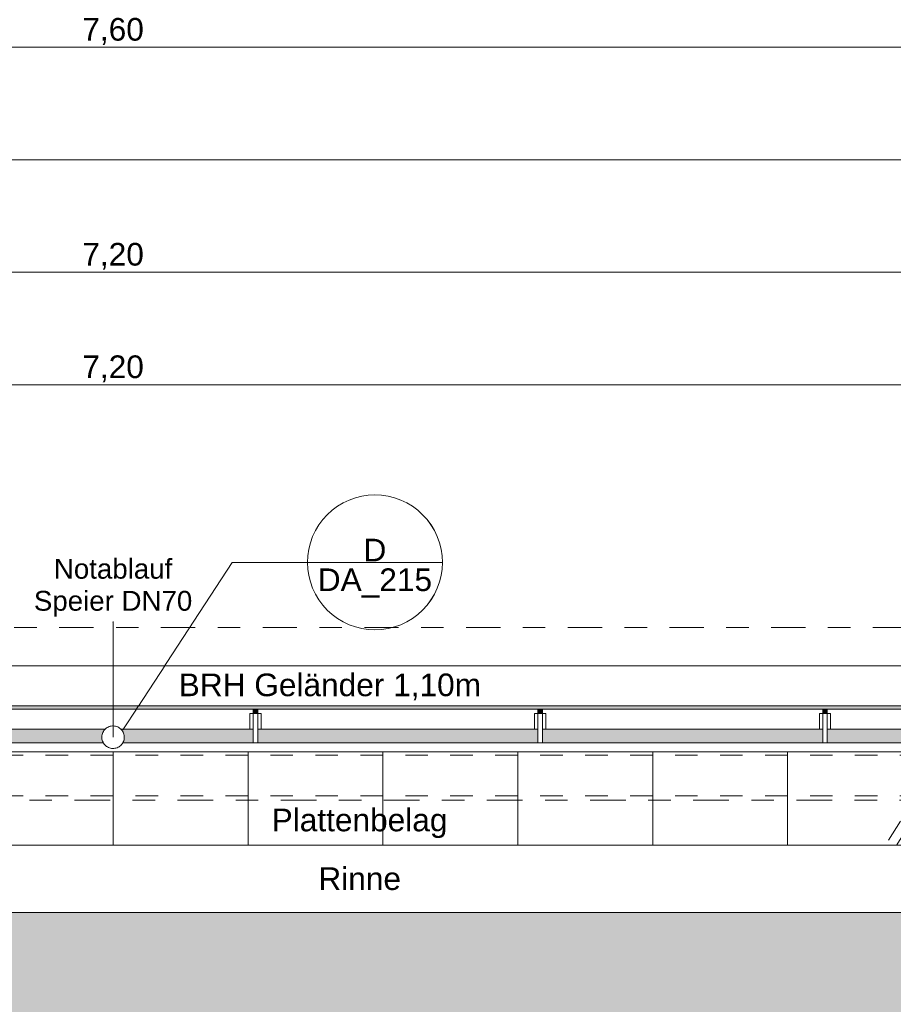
# Model space of a CAD drawing. Header units: metres. Extents: x -180 to 4, y -50 to 6.
# Tile 121 of 256: x -134.04 to -130.15, y -1.35 to 3.02. Entities that reach past the tile are written whole.
import ezdxf

# ---------------------------------------------------------------- set-up
doc = ezdxf.new("R2010")
doc.units = ezdxf.units.M
doc.header["$LTSCALE"] = 0.05
doc.header["$PDMODE"] = 1
doc.header["$PDSIZE"] = -2
for name, pattern in [('ISO-02 Strichlinie', [3.81, 3.048, -0.762]), ('ISO-10 Strichpunktlinie', [4.699, 3.048, -0.762, 0.127, -0.762]), ('Linienart-1', [2.116328, 1.058164, -1.058164]), ('Linienart-20', [2.116531, 1.058062, -1.058469]), ('Linienart-53', [5.291531, 3.175, -1.058062, 0.352704, -0.705764])]:
    doc.linetypes.add(name, pattern=pattern)
doc.layers.get('0').update_dxf_attribs({"lineweight": 25})
for name, color, linetype, lineweight, true_color in [('30 -33 Aussenwände- 7 Fassade_ Elemente', 7, 'Continuous', 9, 0x00aacc), ('30 -35 Decken- 1 Konstruktion-Träger- Stahlbeton', 7, 'Continuous', 13, 0x33aa00), ('30 -36 Dächer- 3 Dachbeläge', 7, 'Continuous', 15, 0x9999ff), ('30 -36 Dächer- 4 Dachbekleidungen', 7, 'Continuous', 9, 0xccccff), ('70 -72 Beschriftung- 1 Beschriftung allgemein', 7, 'Continuous', 9, 0xff6633), ('70 -72 Beschriftung- 7 Detailverweise', 7, 'Continuous', 9, 0x00dd00), ('70 -72 Beschriftung- 7 Detailverweise Linie', 7, 'Continuous', 9, 0x00dd00), ('70 -76 Bemaßung- 2 Allgemein', 7, 'Continuous', 5, 0x6666cc)]:
    doc.layers.add(name, color=color, linetype=linetype, lineweight=lineweight, true_color=true_color)
for name, color, linetype, lineweight in [('40 -41 Abwasser_Wasser_Gas- 2 Wasser-1', 7, 'Continuous', 15), ('60- 61 allgemeine Ausstattung- 4 Terrassen', 7, 'Continuous', 9), ('70 -71 Achsen- 1 Gebäudeachsen', 7, 'Linienart-53', 18), ('Keine', 7, 'Continuous', 9)]:
    doc.layers.add(name, color=color, linetype=linetype, lineweight=lineweight)
doc.styles.add('Arial', font='arial.ttf')
doc.dimstyles.new('k+k 1_50', dxfattribs={"dimtxt": 0.100689, "dimasz": 0.05302, "dimexe": 0.05, "dimexo": 0.15, "dimgap": 0.01, "dimtad": 1, "dimdec": 3, "dimtxsty": 'Arial', "dimblk": 'VW_SLASH', "dimblk1": 'VW_SLASH', "dimblk2": 'VW_SLASH', "dimcen": 0, "dimdle": 0.05, "dimadec": 3, "dimazin": 0, "dimtfac": 0.75, "dimtdec": 3, "dimtix": 1, "dimtmove": 0, "dimatfit": 0, "dimldrblk": 'VW_SLASH-1', "dimfxl": 0.125, "dimfxlon": 1, "dimfrac": 2, "dimtolj": 1, "dimarcsym": 0})

# ---------------------------------------------------------------- blocks, each defined once
blk = doc.blocks.new('Gruppe-4405')
at = {"layer": '30 -35 Decken- 1 Konstruktion-Träger- Stahlbeton', "color": 7, "linetype": 'Linienart-20', "lineweight": 13, "transparency": 33554687}
for p, q in [((-130.021, -0.247), (-137.221, -0.247)), ((-130.021, -0.427), (-137.221, -0.427))]:
    blk.add_line(p, q, dxfattribs=at)
at = {"layer": '30 -35 Decken- 1 Konstruktion-Träger- Stahlbeton', "color": 7, "linetype": 'Continuous', "lineweight": 35, "transparency": 33554687, "flags": 128}
for points in [[(-137.221, -0.427), (-137.221, -0.247)], [(-130.021, -0.427), (-130.021, -0.247)]]:
    blk.add_lwpolyline(points, dxfattribs=at)
at = {"layer": '30 -35 Decken- 1 Konstruktion-Träger- Stahlbeton', "color": 0, "flags": 1}
for tag in ['IFC_UUID', 'instanceID']:
    blk.add_attdef(tag, (-137.221, -0.427), '', height=0.00018, dxfattribs=at)
blk = doc.blocks.new('_03-OG3_Tragwerk (2D)')
at = {"layer": '30 -35 Decken- 1 Konstruktion-Träger- Stahlbeton'}
blk.add_blockref('Gruppe-4405', (0, 0), dxfattribs=at)
blk = doc.blocks.new('Gruppe-7709')
at = {"layer": '60- 61 allgemeine Ausstattung- 4 Terrassen', "linetype": 'Linienart-1', "transparency": 33554610, "flags": 128}
blk.add_lwpolyline([(-130.021, -0.4672), (-130.021, -0.427), (-130.0466, -0.427), (-137.221, -11.6769), (-137.221, -11.717), (-137.1954, -11.717)], close=True, dxfattribs=at)
blk = doc.blocks.new('Gruppe-8299')
at = {"layer": '70 -72 Beschriftung- 1 Beschriftung allgemein', "linetype": 'Continuous', "lineweight": 0}
blk.add_hatch(color=30, dxfattribs=at).paths.add_polyline_path([(-133.6218, 0.3446), (-133.621, 0.3476), (-133.6202, 0.3446)])
at = {"layer": '70 -72 Beschriftung- 1 Beschriftung allgemein', "lineweight": 5, "flags": 128}
blk.add_lwpolyline([(-133.6218, 0.3446), (-133.621, 0.3476), (-133.6202, 0.3446)], close=True, dxfattribs=at)
at = {"layer": '70 -72 Beschriftung- 1 Beschriftung allgemein', "insert": (-133.621, 0.6257), "char_height": 0.088103, "attachment_point": 2, "line_spacing_factor": 0.969685, "style": 'Arial'}
blk.add_mtext('Notablauf\\PSpeier DN70', dxfattribs=at)
at = {"color": 255}
blk.add_wipeout([(-133.5777, -0.192), (-133.5804, -0.1962), (-133.5834, -0.2), (-133.5868, -0.2035), (-133.5906, -0.2067), (-133.5946, -0.2095), (-133.5989, -0.2119), (-133.6034, -0.2138), (-133.6081, -0.2153), (-133.6129, -0.2164), (-133.6177, -0.2169), (-133.6226, -0.217), (-133.6275, -0.2166), (-133.6324, -0.2157), (-133.6371, -0.2144), (-133.6416, -0.2126), (-133.646, -0.2103), (-133.6501, -0.2077), (-133.654, -0.2046), (-133.6575, -0.2012), (-133.6607, -0.1975), (-133.6635, -0.1934), (-133.6658, -0.1892), (-133.6678, -0.1847), (-133.6693, -0.18), (-133.6703, -0.1752), (-133.6709, -0.1703), (-133.671, -0.1654), (-133.6706, -0.1605), (-133.6697, -0.1557), (-133.6683, -0.151), (-133.6665, -0.1464), (-133.6643, -0.142), (-133.6616, -0.1379), (-133.6586, -0.1341), (-133.6552, -0.1305), (-133.6514, -0.1274), (-133.6474, -0.1246), (-133.6431, -0.1222), (-133.6386, -0.1202), (-133.6339, -0.1187), (-133.6291, -0.1177), (-133.6243, -0.1171), (-133.6194, -0.1171), (-133.6145, -0.1175), (-133.6096, -0.1183), (-133.6049, -0.1197), (-133.6004, -0.1215), (-133.596, -0.1237), (-133.5919, -0.1264), (-133.588, -0.1294), (-133.5845, -0.1329), (-133.5813, -0.1366), (-133.5785, -0.1406), (-133.5762, -0.1449), (-133.5742, -0.1494), (-133.5727, -0.1541), (-133.5717, -0.1589), (-133.5711, -0.1638), (-133.571, -0.1687), (-133.5714, -0.1736), (-133.5723, -0.1784), (-133.5737, -0.1831), (-133.5755, -0.1877)], dxfattribs=at).dxf.layer = '40 -41 Abwasser_Wasser_Gas- 2 Wasser-1'
at = {"layer": '40 -41 Abwasser_Wasser_Gas- 2 Wasser-1', "flags": 128}
blk.add_lwpolyline([(-133.5777, -0.192), (-133.5804, -0.1962), (-133.5834, -0.2), (-133.5868, -0.2035), (-133.5906, -0.2067), (-133.5946, -0.2095), (-133.5989, -0.2119), (-133.6034, -0.2138), (-133.6081, -0.2153), (-133.6129, -0.2164), (-133.6177, -0.2169), (-133.6226, -0.217), (-133.6275, -0.2166), (-133.6324, -0.2157), (-133.6371, -0.2144), (-133.6416, -0.2126), (-133.646, -0.2103), (-133.6501, -0.2077), (-133.654, -0.2046), (-133.6575, -0.2012), (-133.6607, -0.1975), (-133.6635, -0.1934), (-133.6658, -0.1892), (-133.6678, -0.1847), (-133.6693, -0.18), (-133.6703, -0.1752), (-133.6709, -0.1703), (-133.671, -0.1654), (-133.6706, -0.1605), (-133.6697, -0.1557), (-133.6683, -0.151), (-133.6665, -0.1464), (-133.6643, -0.142), (-133.6616, -0.1379), (-133.6586, -0.1341), (-133.6552, -0.1305), (-133.6514, -0.1274), (-133.6474, -0.1246), (-133.6431, -0.1222), (-133.6386, -0.1202), (-133.6339, -0.1187), (-133.6291, -0.1177), (-133.6243, -0.1171), (-133.6194, -0.1171), (-133.6145, -0.1175), (-133.6096, -0.1183), (-133.6049, -0.1197), (-133.6004, -0.1215), (-133.596, -0.1237), (-133.5919, -0.1264), (-133.588, -0.1294), (-133.5845, -0.1329), (-133.5813, -0.1366), (-133.5785, -0.1406), (-133.5762, -0.1449), (-133.5742, -0.1494), (-133.5727, -0.1541), (-133.5717, -0.1589), (-133.5711, -0.1638), (-133.571, -0.1687), (-133.5714, -0.1736), (-133.5723, -0.1784), (-133.5737, -0.1831), (-133.5755, -0.1877)], close=True, dxfattribs=at)
at = {"layer": '70 -72 Beschriftung- 1 Beschriftung allgemein'}
blk.add_line((-133.621, -0.167), (-133.621, 0.3476), dxfattribs=at)
blk = doc.blocks.new('Gruppe-8368')
at = {"layer": '70 -72 Beschriftung- 7 Detailverweise'}
blk.add_line((0.935, 0), (0.335, 0), dxfattribs=at)
at = {"layer": '70 -72 Beschriftung- 7 Detailverweise', "flags": 128}
blk.add_lwpolyline([(0.935, 0), (0.9336, -0.0294), (0.9292, -0.0585), (0.9221, -0.0871), (0.9122, -0.1148), (0.8996, -0.1414), (0.8844, -0.1667), (0.8669, -0.1903), (0.8471, -0.2121), (0.8253, -0.2319), (0.8017, -0.2494), (0.7764, -0.2646), (0.7498, -0.2772), (0.7221, -0.2871), (0.6935, -0.2942), (0.6644, -0.2986), (0.635, -0.3), (0.6056, -0.2986), (0.5765, -0.2942), (0.5479, -0.2871), (0.5202, -0.2772), (0.4936, -0.2646), (0.4683, -0.2494), (0.4447, -0.2319), (0.4229, -0.2121), (0.4031, -0.1903), (0.3856, -0.1667), (0.3704, -0.1414), (0.3578, -0.1148), (0.3479, -0.0871), (0.3408, -0.0585), (0.3364, -0.0294), (0.335, 0), (0.3364, 0.0294), (0.3408, 0.0585), (0.3479, 0.0871), (0.3578, 0.1148), (0.3704, 0.1414), (0.3856, 0.1667), (0.4031, 0.1903), (0.4229, 0.2121), (0.4447, 0.2319), (0.4683, 0.2494), (0.4936, 0.2646), (0.5202, 0.2772), (0.5479, 0.2871), (0.5765, 0.2942), (0.6056, 0.2986), (0.635, 0.3), (0.6644, 0.2986), (0.6935, 0.2942), (0.7221, 0.2871), (0.7498, 0.2772), (0.7764, 0.2646), (0.8017, 0.2494), (0.8253, 0.2319), (0.8471, 0.2121), (0.8669, 0.1903), (0.8844, 0.1667), (0.8996, 0.1414), (0.9122, 0.1148), (0.9221, 0.0871), (0.9292, 0.0585), (0.9336, 0.0294)], close=True, dxfattribs=at)
at = {"layer": '70 -72 Beschriftung- 7 Detailverweise'}
blk.add_point((0.635, 0), dxfattribs=at)
at = {"layer": '70 -72 Beschriftung- 7 Detailverweise', "line_spacing_factor": 0.96878, "style": 'Arial'}
for s, insert, char_height, attachment_point in [('D', (0.635, 0.0046), 0.1007, 8), ('DA_215', (0.635, -0.0267), 0.10069, 2)]:
    blk.add_mtext(s, dxfattribs=dict(at, insert=insert, char_height=char_height, attachment_point=attachment_point))
blk = doc.blocks.new('Referenzmarkierung-74')
at = {"layer": '70 -72 Beschriftung- 7 Detailverweise', "transparency": 33554687}
for q in [(-0.4863, -0.7448), (0.635, 0)]:
    blk.add_line((0, 0), q, dxfattribs=at)
at = {"layer": '70 -72 Beschriftung- 7 Detailverweise', "color": 7, "transparency": 33554687}
blk.add_blockref('Gruppe-8368', (0, 0), dxfattribs=at)
blk = doc.blocks.new('Gruppe-8415')
at = {"layer": '70 -72 Beschriftung- 1 Beschriftung allgemein', "insert": (-133.329, 0.1159), "char_height": 0.100689, "attachment_point": 1, "line_spacing_factor": 0.970891, "style": 'Arial'}
blk.add_mtext('BRH Geländer 1,10m', dxfattribs=at)
blk = doc.blocks.new('Gruppe-8629')
at = {"color": 255}
blk.add_wipeout([(-132.9777, -0.132), (-132.9777, -0.062), (-132.9977, -0.062), (-132.9977, -0.132)], dxfattribs=at).dxf.layer = '30 -36 Dächer- 4 Dachbekleidungen'
at = {"layer": '30 -36 Dächer- 3 Dachbeläge', "linetype": 'Continuous', "lineweight": 0, "transparency": 33554687}
blk.add_hatch(color=254, dxfattribs=at).paths.add_polyline_path([(-132.9777, -0.042), (-132.9777, -0.062), (-132.9977, -0.062), (-132.9977, -0.042)])
at = {"layer": '30 -36 Dächer- 3 Dachbeläge', "color": 254, "linetype": 'Continuous', "lineweight": 9, "true_color": 0xccccff, "transparency": 33554687, "flags": 128}
blk.add_lwpolyline([(-132.9777, -0.042), (-132.9777, -0.062), (-132.9977, -0.062), (-132.9977, -0.042)], dxfattribs=at)
at = {"layer": '30 -36 Dächer- 4 Dachbekleidungen', "flags": 128}
for points in [[(-133.0127, -0.132), (-133.0127, -0.062), (-132.9977, -0.062)], [(-132.9777, -0.132), (-132.9777, -0.062), (-132.9977, -0.062), (-132.9977, -0.132)], [(-132.9627, -0.132), (-132.9627, -0.062), (-132.9777, -0.062)]]:
    blk.add_lwpolyline(points, dxfattribs=at)
at = {"color": 255}
blk.add_wipeout([(-132.9777, -0.132), (-132.9777, -0.192), (-132.9977, -0.192), (-132.9977, -0.132)], dxfattribs=at).dxf.layer = '30 -36 Dächer- 4 Dachbekleidungen'
at = {"layer": '30 -36 Dächer- 4 Dachbekleidungen', "flags": 128}
blk.add_lwpolyline([(-132.9777, -0.132), (-132.9777, -0.192), (-132.9977, -0.192), (-132.9977, -0.132)], dxfattribs=at)
blk = doc.blocks.new('Gruppe-8630')
at = {"color": 255}
blk.add_wipeout([(-131.711, -0.132), (-131.711, -0.062), (-131.731, -0.062), (-131.731, -0.132)], dxfattribs=at).dxf.layer = '30 -36 Dächer- 4 Dachbekleidungen'
at = {"layer": '30 -36 Dächer- 3 Dachbeläge', "linetype": 'Continuous', "lineweight": 0, "transparency": 33554687}
blk.add_hatch(color=254, dxfattribs=at).paths.add_polyline_path([(-131.711, -0.042), (-131.711, -0.062), (-131.731, -0.062), (-131.731, -0.042)])
at = {"layer": '30 -36 Dächer- 3 Dachbeläge', "color": 254, "linetype": 'Continuous', "lineweight": 9, "true_color": 0xccccff, "transparency": 33554687, "flags": 128}
blk.add_lwpolyline([(-131.711, -0.042), (-131.711, -0.062), (-131.731, -0.062), (-131.731, -0.042)], dxfattribs=at)
at = {"layer": '30 -36 Dächer- 4 Dachbekleidungen', "flags": 128}
for points in [[(-131.746, -0.132), (-131.746, -0.062), (-131.731, -0.062)], [(-131.711, -0.132), (-131.711, -0.062), (-131.731, -0.062), (-131.731, -0.132)], [(-131.696, -0.132), (-131.696, -0.062), (-131.711, -0.062)]]:
    blk.add_lwpolyline(points, dxfattribs=at)
at = {"color": 255}
blk.add_wipeout([(-131.711, -0.132), (-131.711, -0.192), (-131.731, -0.192), (-131.731, -0.132)], dxfattribs=at).dxf.layer = '30 -36 Dächer- 4 Dachbekleidungen'
at = {"layer": '30 -36 Dächer- 4 Dachbekleidungen', "flags": 128}
blk.add_lwpolyline([(-131.711, -0.132), (-131.711, -0.192), (-131.731, -0.192), (-131.731, -0.132)], dxfattribs=at)
blk = doc.blocks.new('Gruppe-8631')
at = {"color": 255}
blk.add_wipeout([(-130.4443, -0.132), (-130.4443, -0.062), (-130.4643, -0.062), (-130.4643, -0.132)], dxfattribs=at).dxf.layer = '30 -36 Dächer- 4 Dachbekleidungen'
at = {"layer": '30 -36 Dächer- 3 Dachbeläge', "linetype": 'Continuous', "lineweight": 0, "transparency": 33554687}
blk.add_hatch(color=254, dxfattribs=at).paths.add_polyline_path([(-130.4443, -0.042), (-130.4443, -0.062), (-130.4643, -0.062), (-130.4643, -0.042)])
at = {"layer": '30 -36 Dächer- 3 Dachbeläge', "color": 254, "linetype": 'Continuous', "lineweight": 9, "true_color": 0xccccff, "transparency": 33554687, "flags": 128}
blk.add_lwpolyline([(-130.4443, -0.042), (-130.4443, -0.062), (-130.4643, -0.062), (-130.4643, -0.042)], dxfattribs=at)
at = {"layer": '30 -36 Dächer- 4 Dachbekleidungen', "flags": 128}
for points in [[(-130.4793, -0.132), (-130.4793, -0.062), (-130.4643, -0.062)], [(-130.4443, -0.132), (-130.4443, -0.062), (-130.4643, -0.062), (-130.4643, -0.132)], [(-130.4293, -0.132), (-130.4293, -0.062), (-130.4443, -0.062)]]:
    blk.add_lwpolyline(points, dxfattribs=at)
at = {"color": 255}
blk.add_wipeout([(-130.4443, -0.132), (-130.4443, -0.192), (-130.4643, -0.192), (-130.4643, -0.132)], dxfattribs=at).dxf.layer = '30 -36 Dächer- 4 Dachbekleidungen'
at = {"layer": '30 -36 Dächer- 4 Dachbekleidungen', "flags": 128}
blk.add_lwpolyline([(-130.4443, -0.132), (-130.4443, -0.192), (-130.4643, -0.192), (-130.4643, -0.132)], dxfattribs=at)
blk = doc.blocks.new('Gruppe-8878')
at = {"layer": '70 -72 Beschriftung- 7 Detailverweise', "transparency": 33554687}
blk.add_line((-133.09130523, 0.61), (-132.45630523, 0.61), dxfattribs=at)
at = {"layer": '70 -72 Beschriftung- 7 Detailverweise'}
blk.add_line((-132.15630523, 0.61), (-132.75630523, 0.61), dxfattribs=at)
at = {"layer": '70 -72 Beschriftung- 7 Detailverweise', "flags": 128}
blk.add_lwpolyline([(-132.15630523, 0.61), (-132.15774981, 0.58059486), (-132.16206965, 0.5514729), (-132.16922313, 0.5229146), (-132.17914137, 0.49519497), (-132.19172885, 0.46858098), (-132.20686435, 0.44332893), (-132.2244021, 0.41968201), (-132.2441732, 0.39786797), (-132.26598725, 0.37809686), (-132.28963416, 0.36055912), (-132.31488621, 0.34542362), (-132.3415002, 0.33283614), (-132.36921983, 0.3229179), (-132.39777814, 0.31576442), (-132.42690009, 0.31144458), (-132.45630523, 0.31), (-132.48571037, 0.31144458), (-132.51483233, 0.31576442), (-132.54339064, 0.3229179), (-132.57111026, 0.33283614), (-132.59772425, 0.34542362), (-132.6229763, 0.36055912), (-132.64662322, 0.37809686), (-132.66843727, 0.39786797), (-132.68820837, 0.41968201), (-132.70574612, 0.44332893), (-132.72088161, 0.46858098), (-132.73346909, 0.49519497), (-132.74338733, 0.5229146), (-132.75054082, 0.5514729), (-132.75486065, 0.58059486), (-132.75630523, 0.61), (-132.75486065, 0.63940514), (-132.75054082, 0.6685271), (-132.74338733, 0.6970854), (-132.73346909, 0.72480503), (-132.72088161, 0.75141902), (-132.70574612, 0.77667107), (-132.68820837, 0.80031799), (-132.66843727, 0.82213203), (-132.64662322, 0.84190314), (-132.6229763, 0.85944088), (-132.59772425, 0.87457638), (-132.57111026, 0.88716386), (-132.54339064, 0.8970821), (-132.51483233, 0.90423558), (-132.48571037, 0.90855542), (-132.45630523, 0.91), (-132.42690009, 0.90855542), (-132.39777814, 0.90423558), (-132.36921983, 0.8970821), (-132.3415002, 0.88716386), (-132.31488621, 0.87457638), (-132.28963416, 0.85944088), (-132.26598725, 0.84190314), (-132.2441732, 0.82213203), (-132.2244021, 0.80031799), (-132.20686435, 0.77667107), (-132.19172885, 0.75141902), (-132.17914137, 0.72480503), (-132.16922313, 0.6970854), (-132.16206965, 0.6685271), (-132.15774981, 0.63940514)], close=True, dxfattribs=at)
at = {"layer": '70 -72 Beschriftung- 7 Detailverweise'}
blk.add_point((-132.45630523, 0.61), dxfattribs=at)
at = {"layer": '70 -72 Beschriftung- 1 Beschriftung allgemein', "insert": (-132.91576429, -0.48473077), "char_height": 0.1006886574, "attachment_point": 1, "line_spacing_factor": 0.96878, "style": 'Arial'}
blk.add_mtext('Plattenbelag', dxfattribs=at)
at = {"layer": '70 -72 Beschriftung- 7 Detailverweise', "line_spacing_factor": 0.96878, "style": 'Arial'}
for s, insert, char_height, attachment_point in [('D', (-132.45630523, 0.61458611), 0.10068866, 8), ('DA_215', (-132.45630523, 0.58333588), 0.100688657, 2)]:
    blk.add_mtext(s, dxfattribs=dict(at, insert=insert, char_height=char_height, attachment_point=attachment_point))
at = {"color": 255}
blk.add_wipeout([(-137.35099996, 0.14995802), (-129.89099996, 0.14995802), (-129.89099996, -0.02704198), (-137.35099996, -0.02704198)], dxfattribs=at).dxf.layer = '30 -33 Aussenwände- 7 Fassade_ Elemente'
at = {"color": 255, "linetype": 'ISO-02 Strichlinie', "lineweight": 5, "transparency": 33554483}
blk.add_wipeout([(-129.82059596, -0.94704198), (-129.82059596, -11.49704198), (-130.02099996, -11.49704198), (-130.02099996, -11.89704198), (-129.82059596, -11.89704198), (-129.82059596, -12.11704198), (-137.42059596, -12.11704198), (-137.42059596, -11.89704198), (-137.22099996, -11.89704198), (-137.22099996, -11.49704198), (-137.42059596, -11.49704198), (-137.42059596, -0.94704198)], dxfattribs=at).dxf.layer = '60- 61 allgemeine Ausstattung- 4 Terrassen'
at = {"layer": '30 -36 Dächer- 3 Dachbeläge', "linetype": 'Continuous', "lineweight": 0}
blk.add_hatch(color=254, dxfattribs=at).paths.add_polyline_path([(-159.80099996, -0.19204198), (-83.34099996, -0.19204198), (-83.34099996, -0.02704198), (-159.80099996, -0.02704198)])
at = {"layer": '60- 61 allgemeine Ausstattung- 4 Terrassen', "linetype": 'Continuous', "lineweight": 9, "transparency": 33554483}
h = blk.add_hatch(dxfattribs=at)
h.set_pattern_fill('Sand 1 sehr fein SRF', style=0, pattern_type=2)
h.set_pattern_definition([(-22, (-129.5485, -6.532042), (-0.018555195, 0.04226461), [0.000625, -0.061875]), (14, (-129.540251, -6.554718), (-0.037110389, -0.027832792), [0.000625, -0.030625]), (-3.77456, (-129.599014, -6.56915), (-0.01958604, 0.06597403), [0.00028186, -0.09367194]), (-68, (-129.42892, -6.50524), (0.1926424, 0.04408), [0.00028125, -0.09346875]), (96, (-129.562934, -6.596983), (-0.036105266, -0.06319548), [0.0005625, -0.0931875]), (132, (-129.5351, -6.57328), (0.040202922, 0.004123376), [0.0003125, -0.0621875]), (-17, (-129.567055, -6.55678), (0.0930531, 0.02892868), [0.000625, -0.061875]), (-145, (-129.5619, -6.551625), (0.06266964, -0.04009224), [0.000625, -0.061875]), (-137, (-129.57633, -6.548533), (0.0494443, -0.02123569), [0.000625, -0.061875])])
h.paths.add_polyline_path([(-99.84099996, -11.27704198), (-99.35099996, -11.27704198), (-99.35099996, -11.10004198), (-99.54599996, -11.10004198), (-99.54599996, -8.69704198), (-101.84599996, -8.69704198), (-101.84599996, -2.69704198), (-99.54599996, -2.69704198), (-99.54599996, -0.94704198), (-159.62399996, -0.94704198), (-159.62399996, -2.69704198), (-155.87399996, -2.69704198), (-155.87399996, -8.69704198), (-159.62399996, -8.69704198), (-159.62399996, -11.62704198), (-159.80099996, -11.62704198), (-159.80099996, -12.11704198), (-100.01799996, -12.11704198), (-100.01799996, -11.76704198), (-99.84099996, -11.76704198)])
h.paths.add_polyline_path([(-152.82099996, -11.49704198), (-152.42099996, -11.49704198), (-152.42099996, -11.89704198), (-152.82099996, -11.89704198)])
h.paths.add_polyline_path([(-107.22099996, -11.49704198), (-106.82099996, -11.49704198), (-106.82099996, -11.89704198), (-107.22099996, -11.89704198)])
h.paths.add_polyline_path([(-114.82099996, -11.49704198), (-114.42099996, -11.49704198), (-114.42099996, -11.89704198), (-114.82099996, -11.89704198)])
h.paths.add_polyline_path([(-122.42099996, -11.49704198), (-122.02099996, -11.49704198), (-122.02099996, -11.89704198), (-122.42099996, -11.89704198)])
h.paths.add_polyline_path([(-130.02099996, -11.49704198), (-129.62099996, -11.49704198), (-129.62099996, -11.89704198), (-130.02099996, -11.89704198)])
h.paths.add_polyline_path([(-137.62099996, -11.49704198), (-137.22099996, -11.49704198), (-137.22099996, -11.89704198), (-137.62099996, -11.89704198)])
h.paths.add_polyline_path([(-145.22099996, -11.49704198), (-144.82099996, -11.49704198), (-144.82099996, -11.89704198), (-145.22099996, -11.89704198)])
at = {"layer": '30 -33 Aussenwände- 7 Fassade_ Elemente', "flags": 128}
blk.add_lwpolyline([(-137.35099996, 0.14995802), (-129.89099996, 0.14995802), (-129.89099996, -0.02704198), (-137.35099996, -0.02704198)], close=True, dxfattribs=at)
at = {"layer": '30 -36 Dächer- 3 Dachbeläge', "flags": 128}
blk.add_lwpolyline([(-159.80099996, -0.19204198), (-83.34099996, -0.19204198), (-83.34099996, -0.02704198), (-159.80099996, -0.02704198)], close=True, dxfattribs=at)
at = {"color": 255}
blk.add_wipeout([(-159.80099996, -0.13204198), (-83.34099996, -0.13204198), (-83.34099996, -0.04204198), (-159.80099996, -0.04204198)], dxfattribs=at).dxf.layer = '30 -36 Dächer- 4 Dachbekleidungen'
at = {"color": 255, "lineweight": 9}
blk.add_wipeout([(-159.62399996, -0.64704198), (-83.51799996, -0.64704198), (-83.51799996, -0.94704198), (-159.62399996, -0.94704198)], dxfattribs=at).dxf.layer = '40 -41 Abwasser_Wasser_Gas- 2 Wasser-1'
at = {"layer": '60- 61 allgemeine Ausstattung- 4 Terrassen', "linetype": 'Continuous', "lineweight": 9, "transparency": 33554534}
h = blk.add_hatch(dxfattribs=at)
h.set_pattern_fill('Platte 60_60 SRF-1', style=0, pattern_type=2)
h.set_pattern_definition([(90, (-130.021, -0.64704), (-0.6, 7e-17), []), (0, (-130.021, -0.64704), (0, 0.6), [])])
h.paths.add_polyline_path([(-137.22099996, -0.19204198), (-130.02099996, -0.19204198), (-130.02099996, -0.64704198), (-137.22099996, -0.64704198)])
at = {"layer": '30 -36 Dächer- 4 Dachbekleidungen', "flags": 128}
blk.add_lwpolyline([(-159.80099996, -0.13204198), (-83.34099996, -0.13204198), (-83.34099996, -0.04204198), (-159.80099996, -0.04204198)], close=True, dxfattribs=at)
at = {"layer": '40 -41 Abwasser_Wasser_Gas- 2 Wasser-1', "color": 7, "lineweight": 9, "flags": 128}
blk.add_lwpolyline([(-159.62399996, -0.64704198), (-83.51799996, -0.64704198), (-83.51799996, -0.94704198), (-159.62399996, -0.94704198)], close=True, dxfattribs=at)
at = {"layer": '60- 61 allgemeine Ausstattung- 4 Terrassen', "color": 252, "linetype": 'Continuous', "lineweight": 9, "true_color": 0x888888, "transparency": 33554687, "flags": 128}
blk.add_lwpolyline([(-137.22099996, -0.19204198), (-130.02099996, -0.19204198), (-130.02099996, -0.64704198), (-137.22099996, -0.64704198)], close=True, dxfattribs=at)
at = {"layer": '70 -72 Beschriftung- 1 Beschriftung allgemein', "insert": (-132.70781833, -0.74552523), "char_height": 0.100688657, "attachment_point": 1, "line_spacing_factor": 0.96878, "style": 'Arial'}
blk.add_mtext('Rinne', dxfattribs=at)
at = {"color": 255}
blk.add_wipeout([(-159.80099996, -0.23204198), (-83.34099996, -0.23204198), (-83.34099996, -0.19204198), (-159.80099996, -0.19204198)], dxfattribs=at).dxf.layer = '30 -36 Dächer- 4 Dachbekleidungen'
at = {"layer": '30 -36 Dächer- 4 Dachbekleidungen', "flags": 128}
blk.add_lwpolyline([(-159.80099996, -0.23204198), (-83.34099996, -0.23204198), (-83.34099996, -0.19204198), (-159.80099996, -0.19204198)], close=True, dxfattribs=at)
at = {"layer": '40 -41 Abwasser_Wasser_Gas- 2 Wasser-1', "color": 7}
blk.add_blockref('Gruppe-8299', (0, 0), dxfattribs=at)
at = {"layer": '70 -72 Beschriftung- 1 Beschriftung allgemein', "color": 7}
for name in ['Gruppe-8630', 'Gruppe-8631']:
    blk.add_blockref(name, (0, 0), dxfattribs=at)
at = {"layer": '70 -72 Beschriftung- 7 Detailverweise', "transparency": 33554687}
blk.add_line((-133.09130523, 0.61), (-133.57761751, -0.13475538), dxfattribs=at)
at = {"layer": '70 -72 Beschriftung- 1 Beschriftung allgemein', "color": 7}
blk.add_blockref('Gruppe-8415', (0, 0), dxfattribs=at)
at = {"layer": '70 -72 Beschriftung- 7 Detailverweise'}
blk.add_blockref('Referenzmarkierung-74', (-133.09130523, 0.61), dxfattribs=at)
at = {"layer": '70 -72 Beschriftung- 1 Beschriftung allgemein', "color": 7}
blk.add_blockref('Gruppe-8629', (0, 0), dxfattribs=at)
blk = doc.blocks.new('_OG3_2D (2D)')
at = {"layer": '30 -33 Aussenwände- 7 Fassade_ Elemente'}
blk.add_line((-159.83099996, -0.05704198), (-83.31099996, -0.05704198), dxfattribs=at)
at = {"layer": '60- 61 allgemeine Ausstattung- 4 Terrassen', "color": 7}
blk.add_blockref('Gruppe-7709', (0, 0), dxfattribs=at)
at = {"layer": '70 -72 Beschriftung- 1 Beschriftung allgemein', "color": 7}
blk.add_blockref('Gruppe-8878', (0, 0), dxfattribs=at)
blk = doc.blocks.new('VW_SLASH')
at = {"color": 0, "linetype": 'ByBlock', "lineweight": -2, "transparency": 16777216}
blk.add_line((0.943, 0), (-1, 0), dxfattribs=at)
at = {"color": 0, "lineweight": 20, "transparency": 16777216, "flags": 128}
blk.add_lwpolyline([(0.5, 0.5), (-0.5, -0.5)], dxfattribs=at)
blk = doc.blocks.new('*D10955')
at = {"layer": '70 -76 Bemaßung- 2 Allgemein', "color": 0, "lineweight": -2}
for p, q in [((-137.421, 3.05), (-137.421, 2.95)), ((-129.821, 3.05), (-129.821, 2.95)), ((-129.874, 2.9), (-137.368, 2.9))]:
    blk.add_line(p, q, dxfattribs=at)
at = {"layer": 'Defpoints', "color": 0}
for p in [(-137.421, 2.9), (-137.421, 2.9), (-129.821, 2.9)]:
    blk.add_point(p, dxfattribs=at)
at = {"layer": '70 -76 Bemaßung- 2 Allgemein', "color": 0, "lineweight": -2, "xscale": 0.05302001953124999, "yscale": 0.05302001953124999, "zscale": 0.05302001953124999, "rotation": 180}
blk.add_blockref('VW_SLASH', (-137.421, 2.9), dxfattribs=at)
at = {"layer": '70 -76 Bemaßung- 2 Allgemein', "color": 0, "lineweight": -2, "xscale": 0.05302001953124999, "yscale": 0.05302001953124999, "zscale": 0.05302001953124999}
blk.add_blockref('VW_SLASH', (-129.821, 2.9), dxfattribs=at)
at = {"layer": '70 -76 Bemaßung- 2 Allgemein', "color": 0, "insert": (-133.621, 2.9704), "char_height": 0.10069, "attachment_point": 5, "style": 'Arial'}
blk.add_mtext('\\A1;7,60', dxfattribs=at)
blk = doc.blocks.new('VW_SLASH-1')
at = {"color": 0, "linetype": 'ByBlock', "lineweight": -2, "transparency": 16777216}
blk.add_line((0.943, 0), (-1, 0), dxfattribs=at)
at = {"color": 0, "lineweight": 5, "transparency": 16777216, "flags": 128}
blk.add_lwpolyline([(0.5, 0.5), (-0.5, -0.5)], dxfattribs=at)
blk = doc.blocks.new('*D11005')
at = {"layer": '70 -76 Bemaßung- 2 Allgemein', "color": 0, "lineweight": -2}
for p, q in [((-159.624, 2.275), (-159.624, 2.45)), ((-100.018, 2.275), (-100.018, 2.45)), ((-100.071, 2.4), (-159.571, 2.4))]:
    blk.add_line(p, q, dxfattribs=at)
at = {"layer": 'Defpoints', "color": 0}
for p in [(-159.624, 2.4), (-159.624, -0.497), (-100.018, -11.747)]:
    blk.add_point(p, dxfattribs=at)
at = {"layer": '70 -76 Bemaßung- 2 Allgemein', "color": 0, "lineweight": -2, "xscale": 0.05302001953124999, "yscale": 0.05302001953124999, "zscale": 0.05302001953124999, "rotation": 180}
blk.add_blockref('VW_SLASH', (-159.624, 2.4), dxfattribs=at)
at = {"layer": '70 -76 Bemaßung- 2 Allgemein', "color": 0, "lineweight": -2, "xscale": 0.05302001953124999, "yscale": 0.05302001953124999, "zscale": 0.05302001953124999}
blk.add_blockref('VW_SLASH', (-100.018, 2.4), dxfattribs=at)
at = {"layer": '70 -76 Bemaßung- 2 Allgemein', "color": 0, "insert": (-129.821, 2.4881), "char_height": 0.100689, "attachment_point": 5, "style": 'Arial'}
blk.add_mtext('\\A1;59,60\\S6^ ;', dxfattribs=at)
blk = doc.blocks.new('*D11068')
at = {"layer": '70 -76 Bemaßung- 2 Allgemein', "color": 0, "lineweight": -2}
for p, q in [((-137.221, 1.775), (-137.221, 1.95)), ((-130.021, 1.775), (-130.021, 1.95)), ((-130.074, 1.9), (-137.168, 1.9))]:
    blk.add_line(p, q, dxfattribs=at)
at = {"layer": 'Defpoints', "color": 0}
for p in [(-137.221, 1.9), (-130.021, -0.647), (-137.221, -1.1038)]:
    blk.add_point(p, dxfattribs=at)
at = {"layer": '70 -76 Bemaßung- 2 Allgemein', "color": 0, "lineweight": -2, "xscale": 0.05302001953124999, "yscale": 0.05302001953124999, "zscale": 0.05302001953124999, "rotation": 180}
blk.add_blockref('VW_SLASH', (-137.221, 1.9), dxfattribs=at)
at = {"layer": '70 -76 Bemaßung- 2 Allgemein', "color": 0, "lineweight": -2, "xscale": 0.05302001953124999, "yscale": 0.05302001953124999, "zscale": 0.05302001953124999}
blk.add_blockref('VW_SLASH', (-130.021, 1.9), dxfattribs=at)
at = {"layer": '70 -76 Bemaßung- 2 Allgemein', "color": 0, "insert": (-133.621, 1.9704), "char_height": 0.10069, "attachment_point": 5, "style": 'Arial'}
blk.add_mtext('\\A1;7,20', dxfattribs=at)
blk = doc.blocks.new('*D11369')
at = {"layer": '70 -76 Bemaßung- 2 Allgemein', "color": 0, "lineweight": -2}
for p, q in [((-137.221, 1.275), (-137.221, 1.45)), ((-130.021, 1.275), (-130.021, 1.45)), ((-130.074, 1.4), (-137.168, 1.4))]:
    blk.add_line(p, q, dxfattribs=at)
at = {"layer": 'Defpoints', "color": 0}
for p in [(-137.221, 1.4), (-137.221, -0.647), (-130.021, -0.647)]:
    blk.add_point(p, dxfattribs=at)
at = {"layer": '70 -76 Bemaßung- 2 Allgemein', "color": 0, "lineweight": -2, "xscale": 0.05302001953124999, "yscale": 0.05302001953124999, "zscale": 0.05302001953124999, "rotation": 180}
blk.add_blockref('VW_SLASH', (-137.221, 1.4), dxfattribs=at)
at = {"layer": '70 -76 Bemaßung- 2 Allgemein', "color": 0, "lineweight": -2, "xscale": 0.05302001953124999, "yscale": 0.05302001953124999, "zscale": 0.05302001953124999}
blk.add_blockref('VW_SLASH', (-130.021, 1.4), dxfattribs=at)
at = {"layer": '70 -76 Bemaßung- 2 Allgemein', "color": 0, "insert": (-133.621, 1.4704), "char_height": 0.10069, "attachment_point": 5, "style": 'Arial'}
blk.add_mtext('\\A1;7,20', dxfattribs=at)
blk = doc.blocks.new('_Achsen (3D)')
at = {"layer": '70 -71 Achsen- 1 Gebäudeachsen', "transparency": 33554687}
blk.add_line((-179.668, -0.447), (3.826, -0.447), dxfattribs=at)
blk = doc.blocks.new('Gruppe-9718')
at = {"layer": '70 -76 Bemaßung- 2 Allgemein'}
dim = blk.add_linear_dim(base=(-137.42099996, 2.89995802), p1=(-129.82099996, 2.89995802), p2=(-137.42099996, 2.89995802), text='7,60', dimstyle='k+k 1_50', override={"dimtxt": 0.100689, "dimgap": 0.01, "dimdec": 8, "dimpost": '<>', "dimtxsty": 'Arial', "dimtmove": 2}, dxfattribs=at)
dim.commit()
dim.dimension.update_dxf_attribs({"geometry": '*D10955', "text_midpoint": (-133.62099996, 2.97042156)})
blk = doc.blocks.new('Gruppe-9721')
at = {"layer": '70 -76 Bemaßung- 2 Allgemein'}
dim = blk.add_linear_dim(base=(-159.62399996, 2.39995802), p1=(-100.01799996, -11.74704198), p2=(-159.62399996, -0.49704198), text='59,60\\S6^ ;', dimstyle='k+k 1_50', override={"dimtxt": 0.100689, "dimgap": 0.01, "dimdec": 8, "dimpost": '<>', "dimtxsty": 'Arial', "dimtmove": 2}, dxfattribs=at)
dim.commit()
dim.dimension.update_dxf_attribs({"geometry": '*D11005', "text_midpoint": (-129.82099996, 2.48805885)})
blk = doc.blocks.new('Gruppe-9725')
at = {"layer": '70 -76 Bemaßung- 2 Allgemein'}
dim = blk.add_linear_dim(base=(-137.22099996, 1.89995802), p1=(-130.02099996, -0.64704198), p2=(-137.22099996, -1.10375885), text='7,20', dimstyle='k+k 1_50', override={"dimtxt": 0.100689, "dimgap": 0.01, "dimdec": 8, "dimpost": '<>', "dimtxsty": 'Arial', "dimtmove": 2}, dxfattribs=at)
dim.commit()
dim.dimension.update_dxf_attribs({"geometry": '*D11068', "text_midpoint": (-133.62099996, 1.97042156)})
blk = doc.blocks.new('Gruppe-9729')
at = {"layer": '70 -76 Bemaßung- 2 Allgemein'}
dim = blk.add_linear_dim(base=(-137.22099996, 1.39995802), p1=(-130.02099996, -0.64704198), p2=(-137.22099996, -0.64704198), text='7,20', dimstyle='k+k 1_50', override={"dimtxt": 0.100689, "dimgap": 0.01, "dimdec": 8, "dimpost": '<>', "dimtxsty": 'Arial', "dimtmove": 2}, dxfattribs=at)
dim.commit()
dim.dimension.update_dxf_attribs({"geometry": '*D11369', "text_midpoint": (-133.62099996, 1.47042156)})
blk = doc.blocks.new('_OG3_2D Bemaßung_ Beschriftung (2D)')
at = {"layer": '70 -72 Beschriftung- 7 Detailverweise Linie', "linetype": 'ISO-10 Strichpunktlinie', "flags": 128}
blk.add_lwpolyline([(-160.09955125, 0.3208767), (-99.01, 0.3208767), (-99.01, -12.16), (-160.09955125, -12.16)], close=True, dxfattribs=at)
at = {"layer": '70 -76 Bemaßung- 2 Allgemein'}
for name in ['Gruppe-9718', 'Gruppe-9721', 'Gruppe-9725', 'Gruppe-9729']:
    blk.add_blockref(name, (0, 0), dxfattribs=at)

msp = doc.modelspace()

# ---------------------------------------------------------------- block references
at = {"layer": 'Keine', "color": 1}
msp.add_blockref('_03-OG3_Tragwerk (2D)', (0, 0), dxfattribs=at)

# ---------------------------------------------------------------- next in the draw order: block references
msp.add_blockref('_OG3_2D (2D)', (0, 0), dxfattribs=at)

# ---------------------------------------------------------------- next in the draw order: block references
msp.add_blockref('_OG3_2D Bemaßung_ Beschriftung (2D)', (0, 0), dxfattribs=at)

# ---------------------------------------------------------------- next in the draw order: block references
msp.add_blockref('_Achsen (3D)', (0, 0), dxfattribs=at)

doc.saveas('drawing.dxf')
